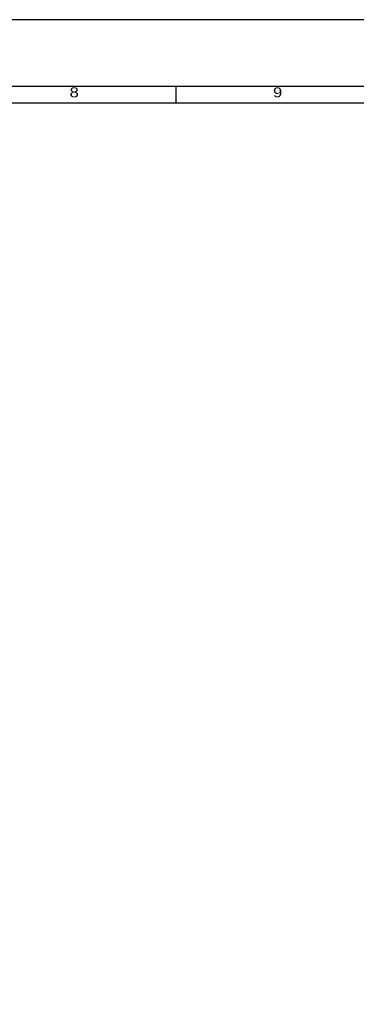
# Model space of a CAD drawing. Header units: millimetres. Extents: x 0 to 25777, y 0 to 11880.
# Tile 30 of 31: x 9323 to 11342, y 5972 to 11880. Entities that reach past the tile are written whole.
import ezdxf
from ezdxf.enums import TextEntityAlignment as Align

# ---------------------------------------------------------------- set-up
doc = ezdxf.new("R2010")
doc.units = ezdxf.units.MM
doc.header["$LTSCALE"] = 16
doc.layers.add('CONT_50', color=5, linetype='Continuous')
doc.layers.add('SHEET', color=1, linetype='Continuous')
doc.styles.get("Standard").update_dxf_attribs({"font": 'arial.ttf'})

# ---------------------------------------------------------------- blocks, each defined once
blk = doc.blocks.new('Border')
at = {"layer": 'CONT_50', "linetype": 'Continuous'}
blk.add_lwpolyline([(410, 10), (410, 287), (10, 287), (10, 10)], close=True, dxfattribs=at)
at = {"layer": 'SHEET', "linetype": 'Continuous'}
for p, q in [((256.5, 287), (256.5, 284.5)), ((410, 284.5), (12.5, 284.5))]:
    blk.add_line(p, q, dxfattribs=at)
blk.add_lwpolyline([(420, 0), (420, 297), (0, 297), (0, 0)], close=True, dxfattribs=at)
at = {"layer": 'SHEET', "width": 1.190476}
for s, p in [('8', (241.25, 286.1)), ('9', (271.75, 286.1))]:
    blk.add_text(s, height=1.5, dxfattribs=at).set_placement(p, align=Align.MIDDLE)

msp = doc.modelspace()

# ---------------------------------------------------------------- block references
at = {"layer": 'SHEET', "xscale": 40, "yscale": 40, "zscale": 40}
msp.add_blockref('Border', (0, 0), dxfattribs=at)

doc.saveas('drawing.dxf')
